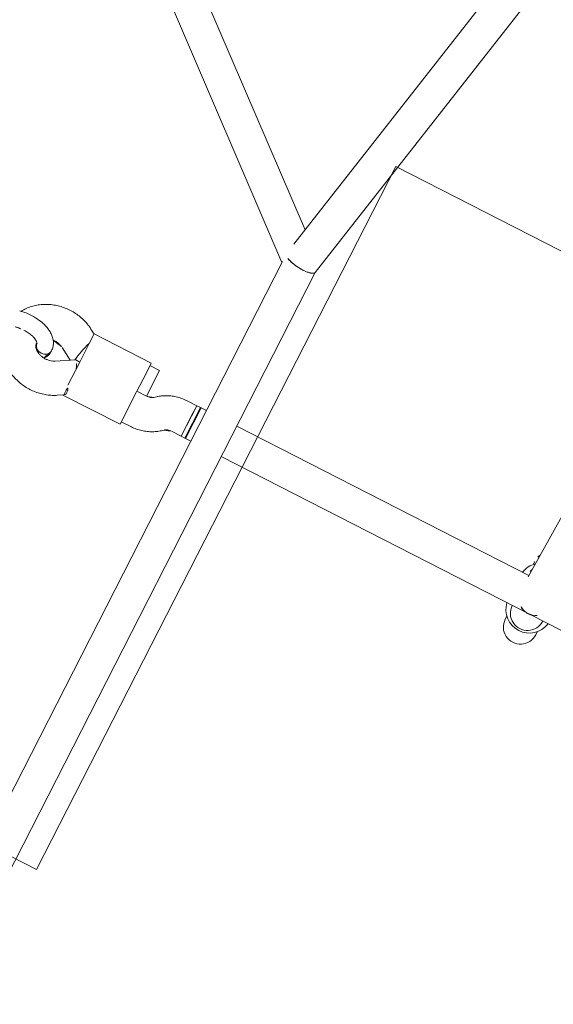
# Model space of a CAD drawing. Extents: x 5459245 to 5462690, y 5971016 to 5972523.
# Tile 117 of 136: x 5462451.771 to 5462452.021, y 5972212.977 to 5972213.437. Entities that reach past the tile are written whole.
import ezdxf

# ---------------------------------------------------------------- set-up
doc = ezdxf.new("R2010")
doc.units = 0
doc.layers.add('A_MAŁA ARCHITEKTURA', color=195, linetype='CONTINUOUS', lineweight=9)

# ---------------------------------------------------------------- blocks, each defined once
blk = doc.blocks.new('A$C43995eb0')
at = {"layer": 'A_MAŁA ARCHITEKTURA', "linetype": 'Continuous'}
for p, q in [((2185.89, -792.46), (2185.89, -116.75)), ((2185.92, -623.53), (2185.89, -623.53)), ((2193.11, -623.53), (2191.47, -623.53)), ((1868.69, -628.68), (2170.6, -638.97)), ((2162.73, -639.53), (2164.37, -639.53)), ((2169.89, -638.94), (2169.89, -792.46)), ((2185.89, -639.53), (2185.92, -639.53)), ((2191.47, -639.53), (2193.11, -639.53)), ((2089.25, -792.47), (1778.31, -731.98)), ((1778.64, -748.34), (2082.04, -807.37)), ((2434.32, -792.46), (2089.19, -792.46)), ((2073.65, -805.74), (1981.97, -916.29)), ((1994.28, -926.5), (2092.18, -808.46)), ((2091.71, -808.46), (2428.88, -808.46)), ((2169.89, -808.46), (2169.89, -811.21)), ((2185.89, -811.21), (2185.89, -808.46)), ((2169.89, -811.21), (2185.89, -811.21)), ((2169.92, -811.52), (2169.92, -813.53)), ((2169.92, -811.52), (2185.92, -811.52)), ((2169.92, -813.53), (2169.92, -818.56)), ((2173.57, -813.53), (2169.92, -813.53)), ((2169.92, -813.53), (2185.92, -813.53)), ((2185.92, -813.53), (2173.57, -813.53)), ((2185.92, -813.53), (2185.92, -811.52)), ((2185.92, -818.56), (2185.92, -813.53)), ((2187.81, -822.87), (2187, -821.9)), ((2174.74, -832.19), (2175.56, -833.16)), ((2163.2, -836.53), (2163.2, -841.53)), ((2163.2, -836.53), (2176.64, -836.53)), ((2176.64, -836.5), (2176.64, -841.53)), ((2192.64, -841.53), (2192.64, -836.5)), ((2161.88, -841.53), (2161.88, -871.53)), ((2161.88, -841.53), (2166.91, -841.53)), ((2166.91, -841.53), (2176.98, -841.53)), ((2176.98, -841.53), (2193.96, -841.53)), ((2193.96, -871.53), (2193.96, -841.53)), ((2161.92, -871.53), (2160.55, -873.87)), ((2161.88, -871.53), (2166.91, -871.53)), ((2166.91, -871.53), (2176.98, -871.53)), ((2176.64, -871.53), (2176.64, -873.64)), ((2176.67, -873.76), (2181.5, -881.97)), ((2176.98, -871.53), (2188.85, -871.53)), ((2195.29, -873.87), (2193.69, -871.15)), ((2193.96, -871.53), (2193.91, -871.53)), ((2174.34, -881.97), (2177.92, -875.89)), ((2178.16, -893.52), (2177.68, -893.52))]:
    blk.add_line(p, q, dxfattribs=at)
at = {"layer": 'A_MAŁA ARCHITEKTURA'}
for p, q in [((2027.92, -303.62), (2027.92, -781.53)), ((2397.12, -781.53), (2027.92, -781.53)), ((2397.12, -1481.29), (2397.12, -781.53))]:
    blk.add_line(p, q, dxfattribs=at)
at = {"layer": 'A_MAŁA ARCHITEKTURA', "linetype": 'Continuous', "flags": 128}
for points in [[(2185.89, -632.15), (2185.91, -631.09), (2185.89, -630.9)], [(2177.91, -893.34), (2178.67, -893.29), (2179.67, -892.78), (2180.47, -891.91), (2180.99, -890.77), (2181.16, -889.48), (2180.97, -888.21), (2180.43, -887.08), (2179.61, -886.23), (2178.6, -885.75), (2177.92, -885.66), (2177.92, -885.66)]]:
    blk.add_lwpolyline(points, dxfattribs=at)
at = {"layer": 'A_MAŁA ARCHITEKTURA', "linetype": 'Continuous'}
for centre, radius, start, end in [((2183.92, -631.53), 11, 280.3448, 79.6552), ((2185.92, -631.53), 8, 270, 90), ((2193.11, -631.53), 8, 270, 90), ((2177.89, -631.21), 8, 326.9366, 31.9366), ((2177.89, -631.21), 8, 358.0486, 31.9366), ((2177.89, -631.21), 8, 326.9366, 358.0486), ((2162.73, -631.53), 8, 241.715, 270), ((2171.92, -631.53), 11, 220.9117, 259.3934), ((2169.92, -631.53), 8, 245.9945, 270)]:
    blk.add_arc(centre, radius, start, end, dxfattribs=at)
for centre, major_axis, ratio, start_param, end_param in [((2088.42, -800.46), (0.77, 8), 0.285448, 5.288427, 6.255682), ((2088.42, -800.46), (0.77, 8), 0.285448, 3.823496, 6.255682), ((2088.42, -800.46), (0.77, 8), 0.285448, 3.807754, 5.288427), ((2171.2, -871.53), (7.99, -2.18), 0.159814, 4.181401, 5.531018), ((2184.64, -871.53), (7.99, 2.18), 0.159814, 2.101784, 3.185057)]:
    blk.add_ellipse(centre, major_axis=major_axis, ratio=ratio, start_param=start_param, end_param=end_param, dxfattribs=at)
for points, knots in [([(2169.92, -818.56), (2169.93, -819.09), (2169.96, -820.47), (2170.26, -822.69), (2170.87, -825.16), (2171.78, -827.54), (2172.93, -829.72), (2173.97, -831.24), (2174.6, -832.01), (2174.74, -832.19)], [0, 0, 0, 0, 0.106834, 0.278157, 0.449923, 0.621899, 0.793846, 0.953352, 1, 1, 1, 1]), ([(2187, -821.9), (2186.94, -821.82), (2186.74, -821.58), (2186.4, -820.99), (2186.08, -820.08), (2185.93, -819.22), (2185.92, -818.71), (2185.92, -818.56)], [0, 0, 0, 0, 0.112482, 0.379177, 0.635567, 0.88771, 1, 1, 1, 1]), ([(2192.64, -836.5), (2192.62, -835.97), (2192.59, -834.58), (2192.3, -832.36), (2191.68, -829.89), (2190.78, -827.51), (2189.63, -825.33), (2188.59, -823.81), (2187.95, -823.04), (2187.81, -822.87)], [0, 0, 0, 0, 0.106834, 0.278157, 0.449923, 0.621899, 0.793846, 0.953352, 1, 1, 1, 1]), ([(2175.56, -833.16), (2175.62, -833.23), (2175.81, -833.48), (2176.15, -834.06), (2176.48, -834.98), (2176.62, -835.83), (2176.63, -836.34), (2176.64, -836.5)], [0, 0, 0, 0, 0.112482, 0.379177, 0.635567, 0.88771, 1, 1, 1, 1]), ([(2160.55, -873.87), (2160.28, -874.35), (2159.58, -875.59), (2158.67, -877.74), (2157.88, -880.31), (2157.36, -882.97), (2157.13, -885.69), (2157.19, -888.42), (2157.53, -891.13), (2158.16, -893.79), (2159.08, -896.35), (2160.26, -898.78), (2161.69, -901.03), (2163.36, -903.08), (2165.25, -904.87), (2166.83, -906.11), (2167.81, -906.65), (2168.05, -906.78)], [0, 0, 0, 0, 0.044429, 0.115468, 0.186714, 0.258249, 0.330012, 0.401959, 0.474055, 0.546257, 0.61852, 0.690774, 0.76292, 0.834831, 0.906368, 0.977398, 1, 1, 1, 1]), ([(2178.68, -909.51), (2179.24, -909.48), (2180.61, -909.4), (2182.75, -908.98), (2185.06, -908.23), (2187.27, -907.18), (2189.35, -905.85), (2191.29, -904.26), (2193.04, -902.43), (2194.59, -900.38), (2195.93, -898.13), (2197.02, -895.72), (2197.85, -893.17), (2198.41, -890.52), (2198.69, -887.81), (2198.68, -885.08), (2198.38, -882.36), (2197.8, -879.69), (2196.93, -877.11), (2196.04, -875.19), (2195.45, -874.14), (2195.29, -873.87)], [0, 0, 0, 0, 0.037267, 0.090765, 0.144241, 0.197842, 0.251698, 0.305907, 0.360527, 0.415572, 0.471021, 0.526826, 0.582926, 0.639262, 0.695785, 0.752458, 0.809252, 0.866136, 0.923076, 0.980018, 1, 1, 1, 1]), ([(2193.61, -871.2), (2193.5, -871), (2193.22, -870.48), (2192.08, -870.36), (2190.49, -870.65), (2189.34, -871.27), (2188.85, -871.53)], [0, 0, 0, 0, 0.182894, 0.478695, 0.779833, 1, 1, 1, 1]), ([(2173.22, -887.27), (2173.2, -887), (2173.13, -886.25), (2173.25, -885.02), (2173.56, -883.68), (2173.96, -882.66), (2174.25, -882.15), (2174.34, -881.97)], [0, 0, 0, 0, 0.143628, 0.388987, 0.634092, 0.879454, 1, 1, 1, 1]), ([(2181.5, -881.97), (2181.58, -882.13), (2181.86, -882.63), (2182.26, -883.63), (2182.58, -884.98), (2182.7, -886.41), (2182.62, -887.84), (2182.33, -889.2), (2181.87, -890.43), (2181.27, -891.49), (2180.59, -892.32), (2179.88, -892.93), (2179.18, -893.32), (2178.62, -893.49), (2178.29, -893.51), (2178.16, -893.52)], [0, 0, 0, 0, 0.034989, 0.115198, 0.194903, 0.274233, 0.353385, 0.432442, 0.511549, 0.591068, 0.67175, 0.754957, 0.842996, 0.939797, 1, 1, 1, 1]), ([(2177.93, -885.7), (2177.34, -885.72), (2176.16, -885.77), (2174.54, -886.41), (2173.22, -887.22), (2172.25, -888.05), (2171.54, -888.81), (2170.94, -889.55), (2170.25, -890.57), (2169.41, -892.1), (2168.5, -894.43), (2167.71, -897.63), (2167.6, -900.14), (2167.53, -901.48)], [0, 0, 0, 0, 0.095897, 0.193822, 0.27414, 0.335099, 0.386318, 0.430989, 0.482071, 0.570258, 0.683528, 0.829973, 1, 1, 1, 1]), ([(2177.19, -885.77), (2177.21, -885.76), (2177.44, -885.65), (2177.69, -885.66), (2177.92, -885.66)], [0, 0, 0, 0, 0.070182, 1, 1, 1, 1]), ([(2182.62, -887.29), (2182.55, -887.24), (2182.07, -886.83), (2180.99, -886.29), (2179.47, -885.74), (2178.41, -885.71), (2177.9, -885.69)], [0, 0, 0, 0, 0.046431, 0.356705, 0.696882, 1, 1, 1, 1]), ([(2177.92, -885.66), (2178.28, -885.7), (2179.01, -885.79), (2179.98, -886.46), (2180.72, -887.44), (2181.15, -888.66), (2181.2, -889.98), (2180.89, -891.25), (2180.24, -892.33), (2179.34, -893.06), (2178.51, -893.41), (2178.04, -893.36), (2177.93, -893.34)], [0, 0, 0, 0, 0.10754, 0.21508, 0.322616, 0.430139, 0.537646, 0.645135, 0.752615, 0.860103, 0.967623, 1, 1, 1, 1]), ([(2175.26, -901.57), (2175.29, -900.78), (2175.34, -899.27), (2175.74, -897.28), (2176.25, -895.76), (2176.78, -894.7), (2177.28, -893.97), (2177.83, -893.4), (2177.88, -893.39), (2177.92, -893.39)], [0, 0, 0, 0, 0.156089, 0.300647, 0.427965, 0.534891, 0.628169, 0.73757, 1, 1, 1, 1]), ([(2167.53, -901.48), (2167.56, -902.46), (2167.6, -904.49), (2167.97, -906.44), (2168.16, -907.46)], [0, 0, 0, 0, 0.475812, 1, 1, 1, 1]), ([(2175.73, -905.9), (2175.59, -905.15), (2175.32, -903.76), (2175.28, -902.27), (2175.26, -901.57)], [0, 0, 0, 0, 0.5314668, 1, 1, 1, 1])]:
    blk.add_open_spline(points, degree=3, knots=knots, dxfattribs=at)

msp = doc.modelspace()

# ---------------------------------------------------------------- block references
at = {"layer": 'A_MAŁA ARCHITEKTURA', "xscale": 0.001, "yscale": 0.001, "zscale": 0.001, "rotation": 242.9301705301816}
msp.add_blockref('A$C43995eb0', (5462453.5658, 5972214.81866), dxfattribs=at)

doc.saveas('drawing.dxf')
